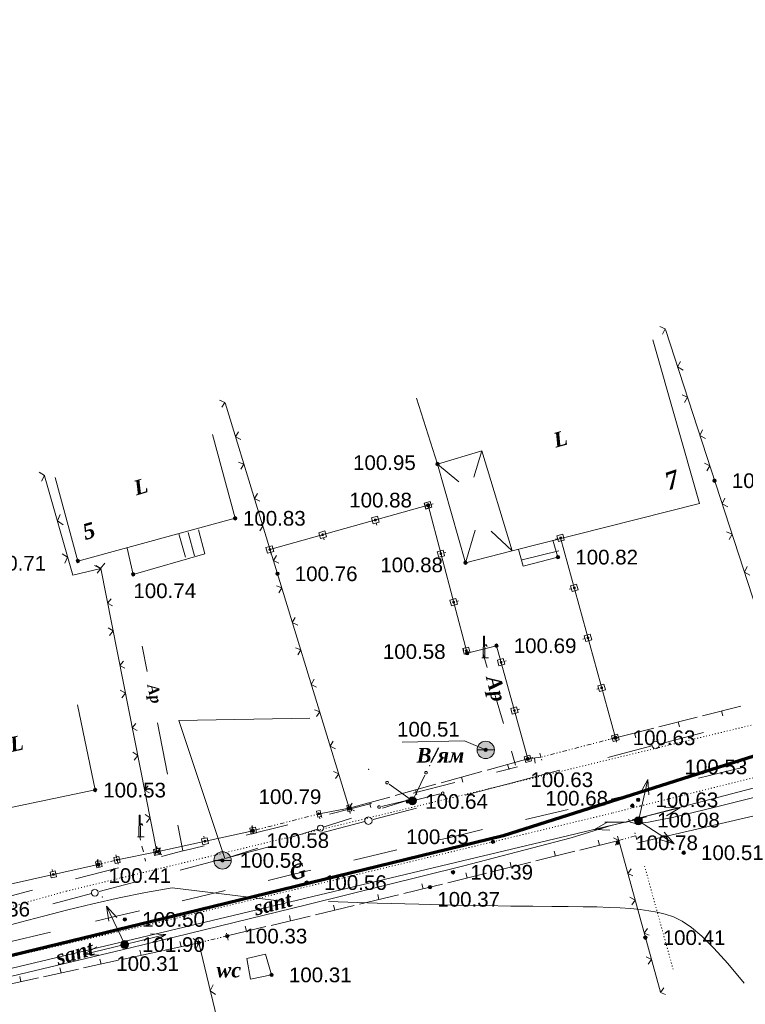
# Model space of a CAD drawing. Header units: millimetres. Extents: x 9396 to 25236, y 15106 to 31102.
# Tile 224 of 256: x 11538 to 11622, y 16575 to 16689. Entities that reach past the tile are written whole.
import ezdxf
from ezdxf.enums import TextEntityAlignment as Align

# ---------------------------------------------------------------- set-up
doc = ezdxf.new("R2010")
doc.units = ezdxf.units.MM
for name, pattern in [('DIVIDE', [1.25, 0.5, -0.25, 0, -0.25, 0, -0.25]), ('DOT', [0.25, 0, -0.25]), ('HIDDEN', [0.375, 0.25, -0.125])]:
    doc.linetypes.add(name, pattern=pattern)
for name, color, linetype, lineweight, true_color in [('1001010', 7, 'Continuous', 9, 0x000000), ('10010110', 7, 'Continuous', 20, 0xa25100), ('1060000', 7, 'Continuous', 9, 0x000000), ('1070000', 7, 'DOT', 9, 0x000000), ('2030012', 7, 'Continuous', 9, 0x000000), ('21100200', 7, 'HIDDEN', 0, 0x800080), ('3000105', 7, 'DIVIDE', 9, 0x000000), ('3000113', 7, 'Continuous', 9, 0x000000), ('3000130', 7, 'Continuous', 9, 0x000000), ('3000220', 7, 'Continuous', 9, 0x000000), ('3000260', 7, 'Continuous', 9, 0x000000), ('5010123', 7, 'Continuous', 9, 0x008000), ('5010210', 7, 'Continuous', 20, 0x008000), ('5010420', 7, 'Continuous', 9, 0x000000), ('5010530', 7, 'Continuous', 9, 0x000000), ('6011210', 1, 'Continuous', 9, 0xff0000), ('8010120', 7, 'Continuous', 20, 0x0080ff), ('9010110', 7, 'Continuous', 9, 0x000000), ('9010120', 7, 'Continuous', 20, 0x000000)]:
    doc.layers.add(name, color=color, linetype=linetype, lineweight=lineweight, true_color=true_color)
doc.layers.add('Канализация', color=1, linetype='Continuous', lineweight=70)
doc.styles.add('1', font='timesbi.ttf', dxfattribs={"height": 0.00127})
doc.styles.add('10', font='timesbi.ttf', dxfattribs={"height": 0.001481})
doc.styles.add('2', font='timesbi.ttf', dxfattribs={"height": 0.001693})
doc.styles.add('3', font='timesbi.ttf', dxfattribs={"height": 0.001693})
doc.styles.add('9', font='timesbi.ttf', dxfattribs={"height": 0.001693})
doc.styles.add('F2', font='arial.ttf', dxfattribs={"height": 0.001693})

# ---------------------------------------------------------------- blocks, each defined once
blk = doc.blocks.new('SYMBOL21100200')
at = {"true_color": 0x800080}
h = blk.add_hatch(color=216, dxfattribs=at)
edge = h.paths.add_edge_path()
edge.add_arc((0, 0), 0.1, 0, 360)
at = {"color": 216, "linetype": 'Continuous', "lineweight": 0, "true_color": 0x800080}
blk.add_circle((0, 0), 0.1, dxfattribs=at)
blk = doc.blocks.new('SYMBOL5010420')
at = {"true_color": 0xffffff}
h = blk.add_hatch(color=7, dxfattribs=at)
edge = h.paths.add_edge_path()
edge.add_arc((0, 0), 0.5, 0, 360)
at = {"color": 18, "linetype": 'Continuous', "lineweight": 9, "true_color": 0x000000, "flags": 128}
blk.add_lwpolyline([(-0.5, 0), (0.5, 0)], dxfattribs=at)
at = {"color": 18, "linetype": 'Continuous', "lineweight": 9, "true_color": 0x000000}
blk.add_circle((0, 0), 0.5, dxfattribs=at)
blk = doc.blocks.new('SYMBOL5010530')
at = {"true_color": 0x000000}
for points in [[(-0.05, 0), (-0.025, 1.25), (0.025, 1.25), (0.05, 0)], [(0.025, 0.75), (0.15, 0.75), (0.175, 0.675), (0.15, 0.675), (0.125, 0.725), (0.025, 0.725)]]:
    blk.add_hatch(color=18, dxfattribs=at).paths.add_polyline_path(points)
at = {"color": 18, "linetype": 'Continuous', "lineweight": 0, "true_color": 0x000000, "flags": 128}
for points in [[(-0.05, 0), (-0.025, 1.25), (0.025, 1.25), (0.05, 0), (-0.05, 0)], [(0.025, 0.75), (0.15, 0.75), (0.175, 0.675), (0.15, 0.675), (0.125, 0.725), (0.025, 0.725), (0.025, 0.75)]]:
    blk.add_lwpolyline(points, close=True, dxfattribs=at)
blk.add_lwpolyline([(-0.125, 0), (0.25, 0)], dxfattribs=at)
blk = doc.blocks.new('SYMBOL2030012')
at = {"true_color": 0xffffff}
h = blk.add_hatch(color=7, dxfattribs=at)
edge = h.paths.add_edge_path()
edge.add_arc((0, 0), 0.225, 0, 360)
at = {"true_color": 0x000000}
h = blk.add_hatch(color=18, dxfattribs=at)
edge = h.paths.add_edge_path()
edge.add_arc((0, 0), 0.05, 0, 360)
at = {"color": 18, "linetype": 'Continuous', "lineweight": 0, "true_color": 0x000000}
for radius in [0.225, 0.05]:
    blk.add_circle((0, 0), radius, dxfattribs=at)

msp = doc.modelspace()

# ---------------------------------------------------------------- linework, layer by layer
at = {"layer": '1001010', "color": 253}
for p, q in [((11616.25, 16632.68), (11610.87, 16651.58)), ((11586.03, 16637.24), (11583.62, 16644.83)), ((11560.08, 16640.63), (11562.7, 16630.98)), ((11591.16, 16638.75), (11590.24, 16635.71)), ((11586.03, 16637.24), (11588.52, 16635.18)), ((11541.93, 16635.7), (11544.55, 16626.05)), ((11562.7, 16630.98), (11544.55, 16626.05)), ((11556.97, 16626.51), (11556.22, 16629.2)), ((11558.01, 16626.66), (11557.27, 16629.35)), ((11589.27, 16625.85), (11590.37, 16629.62)), ((11594.64, 16627.24), (11592.22, 16629.49)), ((11599.93, 16626.5), (11599.33, 16628.47)), ((11550.93, 16624.51), (11550.23, 16627.55)), ((11595.79, 16626.18), (11600.03, 16627.24)), ((11546.54, 16599.65), (11544.5, 16609.44)), ((11531.07, 16596.43), (11546.54, 16599.65))]:
    msp.add_line(p, q, dxfattribs=at)
for points in [[(11616.25, 16632.68, 0), (11594.64, 16627.24, 0), (11591.16, 16638.75, 0), (11586.03, 16637.24, 0), (11589.27, 16625.85, 0), (11594.64, 16627.24, 0)], [(11550.93, 16624.51, 0), (11559.2, 16626.88, 0), (11558.46, 16629.65, 0)], [(11599.93, 16626.5, 0), (11595.93, 16625.44, 0), (11595.4, 16627.37, 0)], [(11564.46, 16577.81, 0), (11564.04, 16580.19, 0), (11566.19, 16580.7, 0)], [(11566.19, 16580.7, 0), (11566.89, 16578.29, 0), (11564.46, 16577.81, 0)]]:
    msp.add_polyline3d(points, dxfattribs=at)
at = {"layer": '10010110'}
msp.add_line((11568.39, 16586.76), (11555.43, 16588.34), dxfattribs=at)
for points in [[(11555.43, 16588.34, 0), (11552.35, 16587.8, 0), (11549.3, 16587.18, 0), (11546.29, 16586.51, 0), (11543.38, 16585.8, 0), (11540.58, 16585.09, 0), (11537.94, 16584.38, 0), (11535.48, 16583.72, 0)], [(11621.41, 16577.36, 0), (11619.54, 16579.62, 0), (11617.93, 16581.4, 0), (11616.54, 16582.76, 0), (11615.33, 16583.77, 0), (11614.25, 16584.49, 0), (11613.26, 16584.99, 0), (11612.32, 16585.31, 0), (11611.39, 16585.54, 0), (11610.43, 16585.71, 0), (11609.41, 16585.85, 0), (11608.31, 16585.95, 0), (11607.13, 16586.04, 0), (11605.84, 16586.09, 0), (11604.42, 16586.14, 0), (11602.86, 16586.16, 0), (11601.13, 16586.18, 0), (11599.22, 16586.2, 0), (11597.04, 16586.22, 0), (11594.5, 16586.24, 0), (11591.53, 16586.29, 0), (11588.02, 16586.35, 0), (11583.9, 16586.45, 0), (11579.08, 16586.58, 0), (11573.47, 16586.75, 0)]]:
    msp.add_polyline3d(points, dxfattribs=at)
at = {"layer": '1060000', "color": 253}
for points in [[(11561.52, 16591.73, 0), (11556.22, 16607.66, 0), (11571.3, 16607.92, 0)], [(11591.6, 16604.25, 0), (11589.15, 16605.29, 201.02), (11581.98, 16605.14, 201.02)], [(11605.34, 16595.93, 0), (11607.79, 16595.93, 0), (11610.17, 16596.54, 0)]]:
    msp.add_polyline3d(points, dxfattribs=at)
at = {"layer": '1070000', "color": 253}
msp.add_line((11609.93, 16590.85), (11613.27, 16578.77), dxfattribs=at)
for points in [[(11592.45, 16593.66, 0), (11606.26, 16596.99, 0), (11609.44, 16597.79, 0), (11651.24, 16608.24, 0), (11701.67, 16622.42, 0)], [(11460.56, 16564.88, 0), (11543.22, 16587.96, 0), (11664.4, 16617.33, 0)], [(11592.45, 16593.66, 0), (11553.57, 16584.29, 0), (11513.87, 16575.04, 0)]]:
    msp.add_polyline3d(points, dxfattribs=at)
at = {"layer": '3000105', "color": 253}
for p, q in [((11606.69, 16605.17), (11606.41, 16606.24)), ((11606.56, 16605.66), (11597.98, 16603.42)), ((11597.85, 16603.9), (11598.13, 16602.84)), ((11572.7, 16596.45), (11572.43, 16597.51)), ((11572.58, 16596.93), (11564.74, 16594.94)), ((11564.62, 16595.42), (11564.89, 16594.36)), ((11609.04, 16593.87), (11608.75, 16594.93)), ((11606.82, 16594.29), (11607.12, 16593.23)), ((11606.96, 16593.81), (11608.91, 16594.35)), ((11546.79, 16591.53), (11547.05, 16590.46)), ((11546.91, 16591.04), (11549.07, 16591.57)), ((11549.19, 16591.08), (11548.93, 16592.15)), ((11558.38, 16582.49), (11558.63, 16581.42)), ((11558.49, 16582), (11561.77, 16582.79)), ((11561.89, 16582.3), (11561.63, 16583.37))]:
    msp.add_line(p, q, dxfattribs=at)
at = {"layer": '3000113', "color": 253}
msp.add_line((11609.15, 16593.54), (11626.19, 16597.48), dxfattribs=at)
at = {"layer": '3000130', "color": 253}
for p, q in [((11584.95, 16632.48), (11566.69, 16627.37)), ((11585.53, 16632.64), (11585.29, 16632.57)), ((11585.11, 16631.91), (11585.05, 16632.15)), ((11579.03, 16630.2), (11578.96, 16630.45)), ((11572.95, 16628.5), (11572.88, 16628.74)), ((11599.66, 16628.56), (11599.91, 16628.62)), ((11606.56, 16605.66), (11600.24, 16628.71)), ((11566.86, 16626.8), (11566.8, 16627.04)), ((11587.01, 16627.05), (11586.77, 16626.98)), ((11601.24, 16622.79), (11601.49, 16622.86)), ((11588.48, 16621.46), (11588.24, 16621.39)), ((11602.82, 16617.03), (11603.07, 16617.1)), ((11589.01, 16615.92), (11589.08, 16615.68)), ((11593.95, 16614.53), (11593.71, 16614.46)), ((11604.41, 16611.27), (11604.65, 16611.33)), ((11595.5, 16608.96), (11595.26, 16608.89)), ((11605.99, 16605.5), (11606.23, 16605.57)), ((11597.05, 16603.38), (11596.8, 16603.31)), ((11575.86, 16597.53), (11572.58, 16596.93)), ((11575.97, 16596.94), (11575.92, 16597.19)), ((11572.47, 16596.3), (11572.43, 16596.55)), ((11553.66, 16592.49), (11564.74, 16594.94)), ((11564.65, 16595.53), (11564.7, 16595.29)), ((11559.08, 16594.31), (11559.14, 16594.06)), ((11553.53, 16593.08), (11553.58, 16592.84)), ((11553.65, 16593.11), (11553.7, 16592.86)), ((11546.84, 16591.64), (11546.9, 16591.4)), ((11548.95, 16592.16), (11549, 16591.91)), ((11549.07, 16591.57), (11553.66, 16592.49)), ((11531.28, 16587.55), (11546.91, 16591.04)), ((11541.59, 16590.47), (11541.64, 16590.23))]:
    msp.add_line(p, q, dxfattribs=at)
for points in [[(11585.21, 16632.92, 0), (11584.5, 16632.72, 0), (11584.69, 16632.05, 0), (11585.4, 16632.25, 0), (11585.21, 16632.92, 0)], [(11584.53, 16632.72, 0), (11584.7, 16632.07, 0), (11585.38, 16632.25, 0), (11585.2, 16632.9, 0), (11584.53, 16632.72, 0)], [(11584.95, 16632.38, 0), (11585, 16632.39, 0), (11585.04, 16632.43, 0), (11585.05, 16632.48, 0), (11585.04, 16632.53, 0), (11585, 16632.57, 0), (11584.95, 16632.59, 0), (11584.9, 16632.57, 0), (11584.86, 16632.53, 0), (11584.85, 16632.48, 0), (11584.86, 16632.43, 0), (11584.9, 16632.39, 0), (11584.95, 16632.38, 0)], [(11584.95, 16632.39, 0), (11585, 16632.4, 0), (11585.04, 16632.43, 0), (11585.05, 16632.48, 0), (11585.04, 16632.53, 0), (11585, 16632.57, 0), (11584.95, 16632.58, 0), (11584.9, 16632.57, 0), (11584.87, 16632.53, 0), (11584.85, 16632.48, 0), (11584.87, 16632.43, 0), (11584.9, 16632.4, 0), (11584.95, 16632.39, 0)], [(11579.13, 16631.22, 0), (11578.42, 16631.02, 0), (11578.61, 16630.35, 0), (11579.32, 16630.54, 0), (11579.13, 16631.22, 0)], [(11578.87, 16630.68, 0), (11578.92, 16630.69, 0), (11578.96, 16630.73, 0), (11578.97, 16630.78, 0), (11578.96, 16630.83, 0), (11578.92, 16630.87, 0), (11578.87, 16630.88, 0), (11578.82, 16630.87, 0), (11578.78, 16630.83, 0), (11578.77, 16630.78, 0), (11578.78, 16630.73, 0), (11578.82, 16630.69, 0), (11578.87, 16630.68, 0)], [(11573.05, 16629.52, 0), (11572.34, 16629.32, 0), (11572.53, 16628.64, 0), (11573.23, 16628.84, 0), (11573.05, 16629.52, 0)], [(11572.79, 16628.98, 0), (11572.84, 16628.99, 0), (11572.87, 16629.03, 0), (11572.89, 16629.08, 0), (11572.87, 16629.13, 0), (11572.84, 16629.17, 0), (11572.79, 16629.18, 0), (11572.73, 16629.17, 0), (11572.7, 16629.13, 0), (11572.68, 16629.08, 0), (11572.7, 16629.03, 0), (11572.73, 16628.99, 0), (11572.79, 16628.98, 0)], [(11600.67, 16628.47, 0), (11600.49, 16629.15, 0), (11599.81, 16628.96, 0), (11600, 16628.29, 0), (11600.67, 16628.47, 0)], [(11566.96, 16627.82, 0), (11566.25, 16627.62, 0), (11566.44, 16626.94, 0), (11567.15, 16627.14, 0), (11566.96, 16627.82, 0)], [(11600.24, 16628.62, 0), (11600.29, 16628.63, 0), (11600.33, 16628.67, 0), (11600.34, 16628.72, 0), (11600.33, 16628.77, 0), (11600.29, 16628.8, 0), (11600.24, 16628.82, 0), (11600.19, 16628.8, 0), (11600.16, 16628.77, 0), (11600.14, 16628.72, 0), (11600.16, 16628.67, 0), (11600.19, 16628.63, 0), (11600.24, 16628.62, 0)], [(11566.7, 16627.28, 0), (11566.75, 16627.29, 0), (11566.79, 16627.33, 0), (11566.81, 16627.38, 0), (11566.79, 16627.43, 0), (11566.75, 16627.47, 0), (11566.7, 16627.48, 0), (11566.65, 16627.47, 0), (11566.61, 16627.43, 0), (11566.6, 16627.38, 0), (11566.61, 16627.33, 0), (11566.65, 16627.29, 0), (11566.7, 16627.28, 0)], [(11586, 16627.13, 0), (11586.18, 16626.48, 0), (11586.85, 16626.66, 0), (11586.68, 16627.31, 0), (11586, 16627.13, 0)], [(11586.43, 16626.79, 0), (11586.48, 16626.81, 0), (11586.51, 16626.84, 0), (11586.53, 16626.89, 0), (11586.51, 16626.94, 0), (11586.48, 16626.98, 0), (11586.43, 16626.99, 0), (11586.38, 16626.98, 0), (11586.34, 16626.94, 0), (11586.33, 16626.89, 0), (11586.34, 16626.84, 0), (11586.38, 16626.81, 0), (11586.43, 16626.79, 0)], [(11602.25, 16622.71, 0), (11602.07, 16623.38, 0), (11601.39, 16623.2, 0), (11601.58, 16622.52, 0), (11602.25, 16622.71, 0)], [(11601.82, 16622.85, 0), (11601.87, 16622.87, 0), (11601.91, 16622.9, 0), (11601.92, 16622.95, 0), (11601.91, 16623, 0), (11601.87, 16623.04, 0), (11601.82, 16623.05, 0), (11601.77, 16623.04, 0), (11601.74, 16623, 0), (11601.72, 16622.95, 0), (11601.74, 16622.9, 0), (11601.77, 16622.87, 0), (11601.82, 16622.85, 0)], [(11587.48, 16621.54, 0), (11587.65, 16620.89, 0), (11588.33, 16621.07, 0), (11588.16, 16621.72, 0), (11587.48, 16621.54, 0)], [(11587.9, 16621.2, 0), (11587.95, 16621.22, 0), (11587.99, 16621.25, 0), (11588, 16621.3, 0), (11587.99, 16621.35, 0), (11587.95, 16621.39, 0), (11587.9, 16621.4, 0), (11587.85, 16621.39, 0), (11587.82, 16621.35, 0), (11587.81, 16621.3, 0), (11587.82, 16621.25, 0), (11587.85, 16621.22, 0), (11587.9, 16621.2, 0)], [(11603.83, 16616.94, 0), (11603.65, 16617.62, 0), (11602.97, 16617.43, 0), (11603.16, 16616.76, 0), (11603.83, 16616.94, 0)], [(11603.4, 16617.09, 0), (11603.45, 16617.1, 0), (11603.49, 16617.14, 0), (11603.5, 16617.19, 0), (11603.49, 16617.24, 0), (11603.45, 16617.27, 0), (11603.4, 16617.29, 0), (11603.35, 16617.27, 0), (11603.32, 16617.24, 0), (11603.3, 16617.19, 0), (11603.32, 16617.14, 0), (11603.35, 16617.1, 0), (11603.4, 16617.09, 0)], [(11588.95, 16615.95, 0), (11589.13, 16615.3, 0), (11589.8, 16615.48, 0), (11589.63, 16616.13, 0), (11588.95, 16615.95, 0)], [(11589.38, 16615.61, 0), (11589.43, 16615.63, 0), (11589.46, 16615.66, 0), (11589.48, 16615.71, 0), (11589.46, 16615.76, 0), (11589.43, 16615.8, 0), (11589.38, 16615.81, 0), (11589.33, 16615.8, 0), (11589.29, 16615.76, 0), (11589.28, 16615.71, 0), (11589.29, 16615.66, 0), (11589.33, 16615.63, 0), (11589.38, 16615.61, 0)], [(11592.95, 16614.6, 0), (11593.13, 16613.95, 0), (11593.8, 16614.14, 0), (11593.62, 16614.79, 0), (11592.95, 16614.6, 0)], [(11593.37, 16614.27, 0), (11593.42, 16614.28, 0), (11593.46, 16614.32, 0), (11593.47, 16614.37, 0), (11593.46, 16614.42, 0), (11593.42, 16614.45, 0), (11593.37, 16614.46, 0), (11593.33, 16614.45, 0), (11593.29, 16614.42, 0), (11593.28, 16614.37, 0), (11593.29, 16614.32, 0), (11593.33, 16614.28, 0), (11593.37, 16614.27, 0)], [(11605.41, 16611.18, 0), (11605.23, 16611.85, 0), (11604.55, 16611.67, 0), (11604.74, 16611, 0), (11605.41, 16611.18, 0)], [(11604.98, 16611.32, 0), (11605.03, 16611.34, 0), (11605.07, 16611.37, 0), (11605.08, 16611.42, 0), (11605.07, 16611.47, 0), (11605.03, 16611.51, 0), (11604.98, 16611.52, 0), (11604.93, 16611.51, 0), (11604.9, 16611.47, 0), (11604.88, 16611.42, 0), (11604.9, 16611.37, 0), (11604.93, 16611.34, 0), (11604.98, 16611.32, 0)], [(11594.49, 16609.03, 0), (11594.67, 16608.38, 0), (11595.35, 16608.56, 0), (11595.17, 16609.21, 0), (11594.49, 16609.03, 0)], [(11594.92, 16608.7, 0), (11594.97, 16608.71, 0), (11595.01, 16608.75, 0), (11595.02, 16608.8, 0), (11595.01, 16608.84, 0), (11594.97, 16608.88, 0), (11594.92, 16608.89, 0), (11594.87, 16608.88, 0), (11594.84, 16608.84, 0), (11594.82, 16608.8, 0), (11594.84, 16608.75, 0), (11594.87, 16608.71, 0), (11594.92, 16608.7, 0)], [(11606.99, 16605.42, 0), (11606.81, 16606.09, 0), (11606.13, 16605.9, 0), (11606.32, 16605.23, 0), (11606.99, 16605.42, 0)], [(11606.56, 16605.56, 0), (11606.61, 16605.57, 0), (11606.65, 16605.61, 0), (11606.66, 16605.66, 0), (11606.65, 16605.71, 0), (11606.61, 16605.75, 0), (11606.56, 16605.76, 0), (11606.51, 16605.75, 0), (11606.48, 16605.71, 0), (11606.46, 16605.66, 0), (11606.48, 16605.61, 0), (11606.51, 16605.57, 0), (11606.56, 16605.56, 0)], [(11596.04, 16603.45, 0), (11596.22, 16602.8, 0), (11596.9, 16602.99, 0), (11596.71, 16603.64, 0), (11596.04, 16603.45, 0)], [(11596.47, 16603.12, 0), (11596.52, 16603.14, 0), (11596.55, 16603.17, 0), (11596.57, 16603.22, 0), (11596.55, 16603.27, 0), (11596.52, 16603.31, 0), (11596.47, 16603.32, 0), (11596.42, 16603.31, 0), (11596.38, 16603.27, 0), (11596.37, 16603.22, 0), (11596.38, 16603.17, 0), (11596.42, 16603.14, 0), (11596.47, 16603.12, 0)], [(11572.51, 16597.28, 0), (11572.09, 16597.2, 0), (11572.22, 16596.51, 0), (11572.64, 16596.59, 0), (11572.51, 16597.28, 0)], [(11576.01, 16597.91, 0), (11575.59, 16597.84, 0), (11575.71, 16597.15, 0), (11576.13, 16597.22, 0), (11576.01, 16597.91, 0)], [(11575.86, 16597.45, 0), (11575.9, 16597.46, 0), (11575.93, 16597.49, 0), (11575.94, 16597.53, 0), (11575.93, 16597.57, 0), (11575.9, 16597.6, 0), (11575.86, 16597.61, 0), (11575.82, 16597.6, 0), (11575.79, 16597.57, 0), (11575.78, 16597.53, 0), (11575.79, 16597.49, 0), (11575.82, 16597.46, 0), (11575.86, 16597.45, 0)], [(11572.36, 16596.81, 0), (11572.41, 16596.82, 0), (11572.44, 16596.85, 0), (11572.45, 16596.89, 0), (11572.44, 16596.94, 0), (11572.41, 16596.97, 0), (11572.36, 16596.98, 0), (11572.32, 16596.97, 0), (11572.29, 16596.94, 0), (11572.28, 16596.89, 0), (11572.29, 16596.85, 0), (11572.32, 16596.82, 0), (11572.36, 16596.81, 0)], [(11564.53, 16594.53, 0), (11565.18, 16594.68, 0), (11565.03, 16595.36, 0), (11564.38, 16595.22, 0), (11564.53, 16594.53, 0)], [(11564.78, 16594.85, 0), (11564.83, 16594.86, 0), (11564.86, 16594.9, 0), (11564.87, 16594.95, 0), (11564.86, 16595, 0), (11564.83, 16595.03, 0), (11564.78, 16595.04, 0), (11564.73, 16595.03, 0), (11564.69, 16595, 0), (11564.68, 16594.95, 0), (11564.69, 16594.9, 0), (11564.73, 16594.86, 0), (11564.78, 16594.85, 0)], [(11558.96, 16593.31, 0), (11559.61, 16593.45, 0), (11559.46, 16594.13, 0), (11558.81, 16593.99, 0), (11558.96, 16593.31, 0)], [(11559.21, 16593.62, 0), (11559.26, 16593.64, 0), (11559.3, 16593.67, 0), (11559.31, 16593.72, 0), (11559.3, 16593.77, 0), (11559.26, 16593.8, 0), (11559.21, 16593.82, 0), (11559.16, 16593.8, 0), (11559.13, 16593.77, 0), (11559.11, 16593.72, 0), (11559.13, 16593.67, 0), (11559.16, 16593.64, 0), (11559.21, 16593.62, 0)], [(11553.41, 16592.08, 0), (11554.06, 16592.22, 0), (11553.91, 16592.91, 0), (11553.26, 16592.76, 0), (11553.41, 16592.08, 0)], [(11553.56, 16592.12, 0), (11554.12, 16592.23, 0), (11553.98, 16592.92, 0), (11553.42, 16592.8, 0), (11553.56, 16592.12, 0)], [(11553.66, 16592.4, 0), (11553.71, 16592.41, 0), (11553.74, 16592.45, 0), (11553.75, 16592.49, 0), (11553.74, 16592.54, 0), (11553.71, 16592.58, 0), (11553.66, 16592.59, 0), (11553.61, 16592.58, 0), (11553.57, 16592.54, 0), (11553.56, 16592.49, 0), (11553.57, 16592.45, 0), (11553.61, 16592.41, 0), (11553.66, 16592.4, 0)], [(11553.77, 16592.43, 0), (11553.82, 16592.44, 0), (11553.85, 16592.47, 0), (11553.86, 16592.52, 0), (11553.85, 16592.56, 0), (11553.82, 16592.6, 0), (11553.77, 16592.61, 0), (11553.72, 16592.6, 0), (11553.69, 16592.56, 0), (11553.68, 16592.52, 0), (11553.69, 16592.47, 0), (11553.72, 16592.44, 0), (11553.77, 16592.43, 0)], [(11546.75, 16590.65, 0), (11547.36, 16590.79, 0), (11547.2, 16591.47, 0), (11546.59, 16591.33, 0), (11546.75, 16590.65, 0)], [(11548.86, 16591.17, 0), (11549.42, 16591.28, 0), (11549.28, 16591.97, 0), (11548.72, 16591.86, 0), (11548.86, 16591.17, 0)], [(11549.07, 16591.48, 0), (11549.11, 16591.49, 0), (11549.15, 16591.52, 0), (11549.16, 16591.57, 0), (11549.15, 16591.61, 0), (11549.11, 16591.65, 0), (11549.07, 16591.66, 0), (11549.02, 16591.65, 0), (11548.99, 16591.61, 0), (11548.98, 16591.57, 0), (11548.99, 16591.52, 0), (11549.02, 16591.49, 0), (11549.07, 16591.48, 0)], [(11541.49, 16589.48, 0), (11542.1, 16589.61, 0), (11541.95, 16590.3, 0), (11541.34, 16590.16, 0), (11541.49, 16589.48, 0)], [(11546.97, 16590.96, 0), (11547.02, 16590.98, 0), (11547.06, 16591.01, 0), (11547.07, 16591.06, 0), (11547.06, 16591.11, 0), (11547.02, 16591.14, 0), (11546.97, 16591.15, 0), (11546.93, 16591.14, 0), (11546.89, 16591.11, 0), (11546.88, 16591.06, 0), (11546.89, 16591.01, 0), (11546.93, 16590.98, 0), (11546.97, 16590.96, 0)], [(11541.72, 16589.79, 0), (11541.77, 16589.8, 0), (11541.8, 16589.84, 0), (11541.82, 16589.89, 0), (11541.8, 16589.93, 0), (11541.77, 16589.97, 0), (11541.72, 16589.98, 0), (11541.67, 16589.97, 0), (11541.64, 16589.93, 0), (11541.63, 16589.89, 0), (11541.64, 16589.84, 0), (11541.67, 16589.8, 0), (11541.72, 16589.79, 0)]]:
    msp.add_polyline3d(points, close=True, dxfattribs=at)
msp.add_polyline3d([(11584.95, 16632.48, 0), (11589.46, 16615.41, 0), (11592.85, 16616.27, 0), (11596.47, 16603.22, 0)], dxfattribs=at)
at = {"layer": '3000220', "color": 253}
for p, q in [((11621.04, 16609.32), (11616.61, 16608.2)), ((11618.82, 16608.76), (11618.97, 16608.18)), ((11616.01, 16608.05), (11611.59, 16606.93)), ((11613.8, 16607.49), (11613.95, 16606.91)), ((11610.99, 16606.78), (11606.56, 16605.66)), ((11608.77, 16606.22), (11608.92, 16605.64)), ((11596.47, 16603.23), (11591.79, 16601.94)), ((11597.98, 16603.42), (11596.46, 16603.23)), ((11597.22, 16603.32), (11597.3, 16602.73)), ((11591.16, 16601.76), (11586.48, 16600.47)), ((11594.13, 16602.58), (11594.29, 16602)), ((11588.82, 16601.11), (11588.98, 16600.53)), ((11585.84, 16600.29), (11581.17, 16599)), ((11583.51, 16599.64), (11583.67, 16599.07)), ((11580.53, 16598.82), (11575.86, 16597.53)), ((11578.2, 16598.18), (11578.36, 16597.6)), ((11602.48, 16592.71), (11606.96, 16593.82)), ((11604.72, 16593.26), (11604.58, 16593.84)), ((11597.4, 16591.45), (11601.87, 16592.56)), ((11599.64, 16592), (11599.49, 16592.58)), ((11592.32, 16590.18), (11596.79, 16591.29)), ((11594.55, 16590.74), (11594.41, 16591.32)), ((11587.23, 16588.92), (11591.71, 16590.03)), ((11589.47, 16589.48), (11589.32, 16590.06)), ((11584.38, 16588.22), (11584.24, 16588.81)), ((11577.05, 16586.46), (11581.53, 16587.54)), ((11579.29, 16587), (11579.15, 16587.58)), ((11571.96, 16585.24), (11576.44, 16586.31)), ((11574.2, 16585.78), (11574.06, 16586.36)), ((11566.86, 16584.01), (11571.35, 16585.09)), ((11569.1, 16584.55), (11568.96, 16585.14)), ((11561.77, 16582.79), (11566.25, 16583.87)), ((11564.01, 16583.33), (11563.87, 16583.91)), ((11554.43, 16581.12), (11558.49, 16582)), ((11556.46, 16581.56), (11556.33, 16582.15)), ((11547.23, 16579.54), (11547.1, 16580.13)), ((11549.81, 16580.11), (11553.88, 16581)), ((11551.85, 16580.55), (11551.72, 16581.14)), ((11540.58, 16578.09), (11544.64, 16578.98)), ((11542.61, 16578.53), (11542.48, 16579.12)), ((11545.2, 16579.1), (11549.26, 16579.99)), ((11535.96, 16577.08), (11540.03, 16577.97)), ((11537.99, 16577.52), (11537.87, 16578.11))]:
    msp.add_line(p, q, dxfattribs=at)
msp.add_polyline3d([(11582.14, 16587.69, 0), (11585.17, 16588.41, 0), (11586.62, 16588.77, 0)], dxfattribs=at)
at = {"layer": '3000260', "color": 253}
for p, q in [((11575.86, 16597.53), (11561.53, 16644.31)), ((11547.19, 16625.18), (11553.66, 16592.49)), ((11606.96, 16593.81), (11611.75, 16576.32)), ((11558.49, 16582), (11562.2, 16566.58))]:
    msp.add_line(p, q, dxfattribs=at)
for points in [[(11611.98, 16652.23, 0), (11612.31, 16652.83, 0), (11611.69, 16653.11, 0)], [(11651.75, 16617.58, 0), (11626.06, 16610.59, 0), (11612.33, 16652.77, 0)], [(11614.38, 16648.09, 0), (11613.74, 16648.44, 0), (11614.06, 16649.08, 0)], [(11614.55, 16644.33, 0), (11614.88, 16644.94, 0), (11614.26, 16645.22, 0)], [(11561.16, 16643.81, 0), (11561.51, 16644.36, 0), (11560.91, 16644.61, 0)], [(11563.35, 16640.08, 0), (11562.73, 16640.39, 0), (11563.07, 16640.97, 0)], [(11616.95, 16640.2, 0), (11616.31, 16640.55, 0), (11616.63, 16641.19, 0)], [(11563.35, 16636.66, 0), (11563.7, 16637.22, 0), (11563.1, 16637.47, 0)], [(11617.12, 16636.44, 0), (11617.45, 16637.05, 0), (11616.83, 16637.33, 0)], [(11540.37, 16635.25, 0), (11540.7, 16635.93, 0), (11540.07, 16636.31, 0)], [(11547.19, 16625.18, 0), (11543.96, 16624.43, 0), (11540.71, 16635.89, 0)], [(11565.53, 16632.94, 0), (11564.92, 16633.25, 0), (11565.26, 16633.83, 0)], [(11619.52, 16632.31, 0), (11618.88, 16632.65, 0), (11619.2, 16633.29, 0)], [(11542.84, 16630.22, 0), (11542.19, 16630.69, 0), (11542.5, 16631.4, 0)], [(11565.54, 16629.52, 0), (11565.89, 16630.08, 0), (11565.29, 16630.33, 0)], [(11619.69, 16628.54, 0), (11620.02, 16629.15, 0), (11619.4, 16629.43, 0)], [(11543.05, 16625.82, 0), (11543.37, 16626.5, 0), (11542.75, 16626.89, 0)], [(11567.72, 16625.8, 0), (11567.11, 16626.11, 0), (11567.45, 16626.69, 0)], [(11547.68, 16625.81, 0), (11547.18, 16625.18, 0), (11546.48, 16625.53, 0)], [(11546.61, 16625.53, 0), (11547.19, 16625.17, 0), (11546.79, 16624.64, 0)], [(11622.09, 16624.41, 0), (11621.45, 16624.76, 0), (11621.77, 16625.4, 0)], [(11567.72, 16622.38, 0), (11568.08, 16622.94, 0), (11567.48, 16623.18, 0)], [(11548.39, 16621.69, 0), (11547.98, 16621.18, 0), (11548.55, 16620.88, 0)], [(11569.91, 16618.66, 0), (11569.29, 16618.97, 0), (11569.64, 16619.55, 0)], [(11548.03, 16618.35, 0), (11548.61, 16617.99, 0), (11548.21, 16617.45, 0)], [(11569.91, 16615.24, 0), (11570.26, 16615.8, 0), (11569.67, 16616.04, 0)], [(11549.81, 16614.5, 0), (11549.4, 16613.99, 0), (11549.97, 16613.69, 0)], [(11572.1, 16611.51, 0), (11571.48, 16611.82, 0), (11571.83, 16612.41, 0)], [(11549.45, 16611.17, 0), (11550.04, 16610.8, 0), (11549.63, 16610.27, 0)], [(11572.1, 16608.1, 0), (11572.45, 16608.65, 0), (11571.85, 16608.9, 0)], [(11551.23, 16607.32, 0), (11550.83, 16606.81, 0), (11551.39, 16606.51, 0)], [(11574.29, 16604.37, 0), (11573.67, 16604.68, 0), (11574.01, 16605.27, 0)], [(11550.88, 16603.98, 0), (11551.46, 16603.62, 0), (11551.05, 16603.08, 0)], [(11574.29, 16600.95, 0), (11574.64, 16601.51, 0), (11574.04, 16601.76, 0)], [(11552.66, 16600.13, 0), (11552.25, 16599.62, 0), (11552.82, 16599.32, 0)], [(11576.48, 16597.23, 0), (11575.86, 16597.54, 0), (11576.2, 16598.12, 0)], [(11552.3, 16596.8, 0), (11552.88, 16596.43, 0), (11552.47, 16595.9, 0)], [(11606.36, 16594.11, 0), (11606.96, 16593.81, 0), (11606.59, 16593.25, 0)], [(11554.08, 16592.95, 0), (11553.67, 16592.44, 0), (11554.24, 16592.14, 0)], [(11608.38, 16590.52, 0), (11608, 16589.99, 0), (11608.59, 16589.74, 0)], [(11608.24, 16587.25, 0), (11608.84, 16586.94, 0), (11608.47, 16586.39, 0)], [(11610.26, 16583.65, 0), (11609.88, 16583.13, 0), (11610.47, 16582.88, 0)], [(11557.86, 16582.51, 0), (11558.5, 16581.99, 0), (11558.16, 16581.27, 0)], [(11610.11, 16580.38, 0), (11610.72, 16580.08, 0), (11610.35, 16579.53, 0)], [(11560.17, 16577.16, 0), (11559.82, 16576.47, 0), (11560.44, 16576.04, 0)], [(11612.14, 16576.79, 0), (11611.76, 16576.26, 0), (11612.35, 16576.02, 0)]]:
    msp.add_polyline3d(points, dxfattribs=at)
at = {"layer": '5010123'}
for p, q in [((11608.51, 16596.18), (11647.53, 16606.43)), ((11494.79, 16569.02), (11606.18, 16595.58))]:
    msp.add_line(p, q, dxfattribs=at)
for points in [[(11648.09, 16605.32, 110.55), (11634.98, 16601.95, 74.06), (11625.13, 16599.42, 46.64), (11618.06, 16597.65, 26.99), (11613.31, 16596.51, 13.82), (11610.4, 16595.92, 5.83), (11608.87, 16595.75, 1.73), (11608.25, 16595.91, 0.22), (11608.07, 16596.28, 0)], [(11606.18, 16595.58, 0), (11601.47, 16594.11, 0), (11588.91, 16590.84, 0), (11571.09, 16586.41, 0), (11550.63, 16581.43, 0), (11530.13, 16576.54, 0), (11512.19, 16572.37, 0), (11499.42, 16569.56, 0), (11494.41, 16568.72, 0)]]:
    msp.add_polyline3d(points, dxfattribs=at)
at = {"layer": '5010210'}
for p, q in [((11551.97, 16616.24), (11552.56, 16613.29)), ((11591.3, 16615.36), (11591.77, 16613.75)), ((11593.64, 16607.32), (11592.7, 16610.54)), ((11554.91, 16601.47), (11553.74, 16607.38)), ((11594.57, 16604.1), (11595.04, 16602.5)), ((11595.27, 16602.31, 132.92), (11592.86, 16601.7, 132.92)), ((11583.23, 16599.27, 132.92), (11588.05, 16600.49, 132.92)), ((11576, 16597.45, 132.92), (11573.6, 16596.85, 132.92)), ((11578.41, 16598.06, 132.92), (11576, 16597.45, 132.92)), ((11556.09, 16595.56), (11556.68, 16592.6)), ((11563.96, 16594.42, 132.92), (11568.78, 16595.63, 132.92)), ((11551.69, 16594.21), (11551.77, 16593.86)), ((11552.11, 16592.48), (11551.94, 16593.17)), ((11556.68, 16592.6), (11554.2, 16591.96)), ((11559.14, 16593.2, 132.92), (11556.74, 16592.6, 132.92)), ((11552.27, 16591.78), (11552.36, 16591.44)), ((11544.29, 16589.37), (11549.25, 16590.66)), ((11539.33, 16588.08), (11536.85, 16587.43))]:
    msp.add_line(p, q, dxfattribs=at)
at = {"layer": '6011210'}
for p, q in [((11609.22, 16596.08), (11610.32, 16600.85)), ((11609.23, 16596.37, 1.32), (11613.98, 16597.56, 1.32)), ((11608.92, 16596.22), (11604.16, 16595.06)), ((11609.22, 16596.08), (11613.35, 16593.44)), ((11549.96, 16581.8), (11547.86, 16586.23)), ((11549.96, 16581.8), (11554.72, 16582.97)), ((11549.96, 16581.8), (11545.2, 16580.64))]:
    msp.add_line(p, q, dxfattribs=at)
for points in [[(11609.45, 16599.31, 0), (11610.32, 16600.85, 0), (11610.32, 16600.85, 0), (11610.42, 16599.08, 0)], [(11612.21, 16597.63, 1.32), (11613.98, 16597.56, 1.32), (11613.98, 16597.56, 1.32), (11612.45, 16596.66, 1.32)], [(11605.93, 16594.98, 0), (11604.16, 16595.06, 0), (11604.16, 16595.06, 0), (11605.69, 16595.95, 0)], [(11612.19, 16594.78, 0), (11613.35, 16593.44, 0), (11613.35, 16593.44, 0), (11611.65, 16593.93, 0)], [(11548.14, 16584.48, 0), (11547.86, 16586.23, 0), (11547.86, 16586.23, 0), (11549.04, 16584.91, 0)], [(11552.95, 16583.05, 0), (11554.72, 16582.97, 0), (11554.72, 16582.97, 0), (11553.19, 16582.08, 0)], [(11546.97, 16580.56, 0), (11545.2, 16580.64, 0), (11545.2, 16580.64, 0), (11546.73, 16581.53, 0)]]:
    msp.add_polyline3d(points, dxfattribs=at)
msp.add_point((11547.36, 16587.3), dxfattribs=at)
at = {"layer": '8010120'}
for p, q in [((11616.16, 16601, 37.54), (11621.23, 16602.22, 37.54)), ((11611.08, 16599.77, 37.54), (11608.55, 16599.16, 37.54)), ((11608.55, 16599.16, 34.72), (11606.07, 16598.58, 34.72)), ((11596.18, 16596.23, 34.72), (11601.13, 16597.4, 34.72)), ((11591.23, 16595.06, 34.72), (11588.76, 16594.47, 34.72)), ((11588.76, 16594.47, 34.72), (11586.28, 16593.89, 34.72)), ((11576.39, 16591.54, 34.72), (11581.34, 16592.72, 34.72)), ((11571.44, 16590.37, 34.72), (11568.97, 16589.79, 34.72)), ((11568.97, 16589.79, 34.72), (11566.5, 16589.2, 34.72)), ((11556.6, 16586.86, 34.72), (11561.55, 16588.03, 34.72)), ((11546.58, 16584.48, 32.43), (11549.18, 16585.1, 32.43)), ((11551.65, 16585.68, 34.72), (11549.18, 16585.1, 34.72)), ((11541.38, 16583.24, 32.43), (11536.19, 16581.99, 32.43))]:
    msp.add_line(p, q, dxfattribs=at)
at = {"layer": '9010110', "color": 253}
for p, q in [((11583.15, 16598.39), (11584.59, 16601.36)), ((11583.15, 16598.39), (11580.47, 16600.31)), ((11582.8, 16598.51), (11579.59, 16597.74)), ((11583.15, 16598.39), (11586.35, 16599.19))]:
    msp.add_line(p, q, dxfattribs=at)
for points in [[(11584.87, 16601.63, 0), (11584.85, 16601.7, 0), (11584.79, 16601.76, 0), (11584.72, 16601.78, 0), (11584.64, 16601.76, 0), (11584.59, 16601.7, 0), (11584.57, 16601.63, 0), (11584.59, 16601.55, 0), (11584.64, 16601.5, 0), (11584.72, 16601.48, 0), (11584.79, 16601.5, 0), (11584.85, 16601.55, 0), (11584.87, 16601.63, 0)], [(11580.37, 16600.48, 0), (11580.35, 16600.56, 0), (11580.3, 16600.61, 0), (11580.22, 16600.63, 0), (11580.15, 16600.61, 0), (11580.09, 16600.56, 0), (11580.07, 16600.48, 0), (11580.09, 16600.41, 0), (11580.15, 16600.35, 0), (11580.22, 16600.33, 0), (11580.3, 16600.35, 0), (11580.35, 16600.41, 0), (11580.37, 16600.48, 0)], [(11586.79, 16599.26, 0), (11586.77, 16599.34, 0), (11586.72, 16599.39, 0), (11586.64, 16599.41, 0), (11586.57, 16599.39, 0), (11586.51, 16599.34, 0), (11586.49, 16599.26, 0), (11586.51, 16599.19, 0), (11586.57, 16599.13, 0), (11586.64, 16599.11, 0), (11586.72, 16599.13, 0), (11586.77, 16599.19, 0), (11586.79, 16599.26, 0)], [(11579.45, 16597.67, 0), (11579.43, 16597.74, 0), (11579.37, 16597.8, 0), (11579.3, 16597.82, 0), (11579.22, 16597.8, 0), (11579.17, 16597.74, 0), (11579.15, 16597.67, 0), (11579.17, 16597.59, 0), (11579.22, 16597.54, 0), (11579.3, 16597.52, 0), (11579.37, 16597.54, 0), (11579.43, 16597.59, 0), (11579.45, 16597.67, 0)]]:
    msp.add_polyline3d(points, close=True, dxfattribs=at)
at = {"layer": '9010110'}
for p in [(11578.1, 16602), (11585.12, 16602.45)]:
    msp.add_point(p, dxfattribs=at)
at = {"layer": '9010120', "color": 253}
for p, q in [((11611.75, 16604.97), (11616.72, 16606.28)), ((11605.68, 16603.37), (11610.76, 16604.71)), ((11600.16, 16601.92), (11594.64, 16600.46)), ((11594.64, 16600.46), (11589.23, 16599.04)), ((11579.71, 16597.53), (11583.28, 16598.67)), ((11578.63, 16596.24), (11583.6, 16597.55)), ((11572.56, 16594.64), (11577.64, 16595.98)), ((11576.13, 16596.38), (11572.84, 16595.33)), ((11572.2, 16595.13), (11568.98, 16594.1)), ((11567.04, 16593.19), (11561.52, 16591.73)), ((11561.82, 16591.81), (11565.33, 16592.93)), ((11561.11, 16591.67), (11556.34, 16590.4)), ((11547, 16587.91), (11551.38, 16589.08)), ((11541.65, 16586.48), (11546.12, 16587.68))]:
    msp.add_line(p, q, dxfattribs=at)
for points in [[(11611.2, 16604.4, 0), (11611.41, 16604.45, 0), (11611.57, 16604.61, 0), (11611.63, 16604.83, 0), (11611.57, 16605.04, 0), (11611.41, 16605.2, 0), (11611.2, 16605.26, 0), (11610.98, 16605.2, 0), (11610.83, 16605.04, 0), (11610.77, 16604.83, 0), (11610.83, 16604.61, 0), (11610.98, 16604.45, 0), (11611.2, 16604.4, 0)], [(11578.08, 16595.67, 0), (11578.29, 16595.73, 0), (11578.45, 16595.88, 0), (11578.51, 16596.1, 0), (11578.45, 16596.31, 0), (11578.29, 16596.47, 0), (11578.08, 16596.53, 0), (11577.86, 16596.47, 0), (11577.71, 16596.31, 0), (11577.65, 16596.1, 0), (11577.71, 16595.88, 0), (11577.86, 16595.73, 0), (11578.08, 16595.67, 0)], [(11572.55, 16594.89, 0), (11572.73, 16594.93, 0), (11572.86, 16595.06, 0), (11572.91, 16595.24, 0), (11572.86, 16595.42, 0), (11572.73, 16595.55, 0), (11572.55, 16595.59, 0), (11572.38, 16595.55, 0), (11572.25, 16595.42, 0), (11572.2, 16595.24, 0), (11572.25, 16595.06, 0), (11572.38, 16594.93, 0), (11572.55, 16594.89, 0)], [(11546.51, 16587.38, 0), (11546.71, 16587.43, 0), (11546.86, 16587.58, 0), (11546.91, 16587.78, 0), (11546.86, 16587.98, 0), (11546.71, 16588.13, 0), (11546.51, 16588.18, 0), (11546.31, 16588.13, 0), (11546.17, 16587.98, 0), (11546.11, 16587.78, 0), (11546.17, 16587.58, 0), (11546.31, 16587.43, 0), (11546.51, 16587.38, 0)]]:
    msp.add_polyline3d(points, close=True, dxfattribs=at)
at = {"layer": 'Канализация'}
msp.add_lwpolyline([(12482.65, 16828.36), (12395.02, 16816.41), (12319.12, 16796.91), (12252.64, 16776.56), (12190.49, 16759.15), (12087.58, 16730.12), (12024.07, 16711.52), (11976.95, 16696.83), (11933.14, 16684.23), (11881.8, 16672.65), (11826.69, 16656.63), (11776.04, 16643.39), (11736.67, 16635.58), (11703.66, 16626.15), (11644.93, 16610.65), (11593.61, 16594.35), (11558.47, 16585.75), (11511.57, 16574.38), (11502.08, 16572.2), (11485.35, 16567.34), (11469.87, 16562.34), (11458.75, 16557.62)], dxfattribs=at)

# ---------------------------------------------------------------- block references
at = {"layer": '2030012', "color": 253, "xscale": 2, "yscale": 2, "zscale": 2}
for p in [(11583.15, 16598.39), (11609.22, 16596.08), (11549.96, 16581.8)]:
    msp.add_blockref('SYMBOL2030012', p, dxfattribs=at)
at = {"layer": '21100200', "xscale": 2, "yscale": 2, "zscale": 2}
for p in [(11586.04, 16637.24, 201.9), (11618, 16635.32, 201.96), (11584.96, 16632.48, 201.76), (11562.7, 16630.98, 201.66), (11599.94, 16626.5, 201.64), (11544.56, 16626.06, 201.42), (11589.26, 16625.86, 201.76), (11550.94, 16624.52, 201.48), (11567.58, 16624.58, 201.52), (11592.84, 16616.28, 201.38), (11589.46, 16615.42, 201.16), (11606.56, 16605.66, 201.26), (11591.6, 16604.26, 201.02), (11596.46, 16603.22, 201.26), (11546.54, 16599.64, 201.06), (11582.62, 16598.31, 201.28), (11609.19, 16598.5, 201.25), (11575.86, 16597.52, 201.58), (11608.52, 16597.82, 201.36), (11609.38, 16596.16, 200.16), (11564.74, 16594.94, 201.16), (11592.44, 16593.66, 201.3), (11606.85, 16593.55, 201.57), (11614.44, 16592.4, 201.02), (11561.24, 16591.51, 201.16), (11546.92, 16591.04, 200.82), (11587.83, 16590.14, 200.78), (11570.95, 16588.95, 201.12), (11585.18, 16588.42, 200.74), (11549.97, 16584.7, 201), (11561.78, 16582.78, 200.66), (11610.02, 16582.6, 200.82), (11549.96, 16581.8, 203.8), (11558.5, 16582, 200.62), (11566.9, 16578.3, 200.62)]:
    msp.add_blockref('SYMBOL21100200', p, dxfattribs=at)
at = {"layer": '5010420', "color": 253, "xscale": 2, "yscale": 2, "zscale": 2}
for p in [(11591.6, 16604.25), (11561.24, 16591.51)]:
    msp.add_blockref('SYMBOL5010420', p, dxfattribs=at)
at = {"layer": '5010530', "color": 253, "xscale": 2, "yscale": 2, "zscale": 2}
for p in [(11591.41, 16614.88), (11551.69, 16594.21)]:
    msp.add_blockref('SYMBOL5010530', p, dxfattribs=at)

# ---------------------------------------------------------------- texts
at = {"layer": '1001010', "color": 253, "style": '9'}
for rotation, p in [(15.4, (11599.46, 16639.94)), (16.6, (11551.06, 16634.42)), (12.1, (11536.72, 16604.84))]:
    msp.add_text('L', height=1.69, rotation=rotation, dxfattribs=at).set_placement(p, align=Align.MIDDLE_LEFT)
at = {"layer": '1001010', "color": 1, "true_color": 0xff0000, "style": '10'}
for s, height, rotation, p in [('7', 2.03, 18.3, (11612.36, 16635.16)), ('5', 1.81, 16.2, (11545.16, 16629.34))]:
    msp.add_text(s, height=height, rotation=rotation, dxfattribs=at).set_placement(p, align=Align.MIDDLE_LEFT)
at = {"layer": '1001010', "color": 253, "style": '9'}
msp.add_text('wc', height=1.693, dxfattribs=at).set_placement((11560.55, 16578.86), align=Align.MIDDLE_LEFT)
at = {"layer": '21100200', "color": 253, "style": 'F2'}
for s, p in [('100.95', (11576.3, 16637.4, 201.9)), ('100.98', (11620, 16635.32, 201.96)), ('100.88', (11575.86, 16633.08, 201.76)), ('100.83', (11563.6, 16630.98, 201.66)), ('100.71', (11533.66, 16625.8, 201.42)), ('100.82', (11601.94, 16626.5, 201.64)), ('100.88', (11579.44, 16625.6, 201.76)), ('100.76', (11569.58, 16624.58, 201.52)), ('100.74', (11550.96, 16622.62, 201.48)), ('100.58', (11579.74, 16615.6, 201.16)), ('100.69', (11594.84, 16616.28, 201.38)), ('100.51', (11581.38, 16606.64, 201.02)), ('100.63', (11608.56, 16605.66, 201.26)), ('100.53', (11614.54, 16602.3, 201.06)), ('100.63', (11596.76, 16600.82, 201.26)), ('100.53', (11547.48, 16599.62, 201.06)), ('100.79', (11565.4, 16598.86, 201.58)), ('100.68', (11598.48, 16598.68, 16)), ('100.63', (11611.19, 16598.5, 201.25)), ('100.64', (11584.62, 16598.31, 201.28)), ('100.08', (11611.38, 16596.16, 200.16)), ('100.65', (11582.42, 16594.24, 201.3)), ('100.58', (11566.3, 16593.8, 201.16)), ('100.78', (11608.85, 16593.55, 201.57)), ('100.51', (11616.44, 16592.4, 201.02)), ('100.58', (11563.24, 16591.51, 201.16)), ('100.41', (11548.08, 16589.76, 200.82)), ('100.39', (11589.83, 16590.14, 200.78)), ('100.56', (11572.95, 16588.95, 201.12)), ('100.37', (11586.02, 16587.02, 200.74)), ('100.36', (11531.8, 16585.88, 200.72)), ('100.50', (11551.97, 16584.7, 201)), ('100.33', (11563.78, 16582.78, 200.66)), ('100.41', (11612.02, 16582.6, 200.82)), ('101.90', (11551.96, 16581.8, 203.8)), ('100.31', (11548.98, 16579.6, 200.62)), ('100.31', (11568.9, 16578.3, 200.62))]:
    msp.add_text(s, height=1.693, dxfattribs=at).set_placement(p, align=Align.MIDDLE_LEFT)
at = {"layer": '5010123', "color": 253, "style": '2'}
for rotation, p in [(14.6, (11564.89, 16585.96)), (16.2, (11542.06, 16580.22))]:
    msp.add_text('sant', height=1.693, rotation=rotation, dxfattribs=at).set_placement(p, align=Align.MIDDLE_LEFT)
at = {"layer": '5010210', "color": 253}
for height, rotation, style, p in [(1.693, 284.3, '2', (11592.45, 16612.79)), (1.27, 282.5, '1', (11553.17, 16611.84))]:
    msp.add_text('Ap', height=height, rotation=rotation, dxfattribs=dict(at, style=style)).set_placement(p, align=Align.MIDDLE_LEFT)
at = {"layer": '5010420', "color": 253, "style": '3'}
msp.add_text('В/ям', height=1.693, dxfattribs=at).set_placement((11583.64, 16603.65, 78.38), align=Align.MIDDLE_LEFT)
at = {"layer": '8010120', "color": 253, "style": '3'}
msp.add_text('G', height=1.69, rotation=16.6, dxfattribs=at).set_placement((11569.03, 16589.97, 0), align=Align.MIDDLE_LEFT)

doc.saveas('drawing.dxf')
